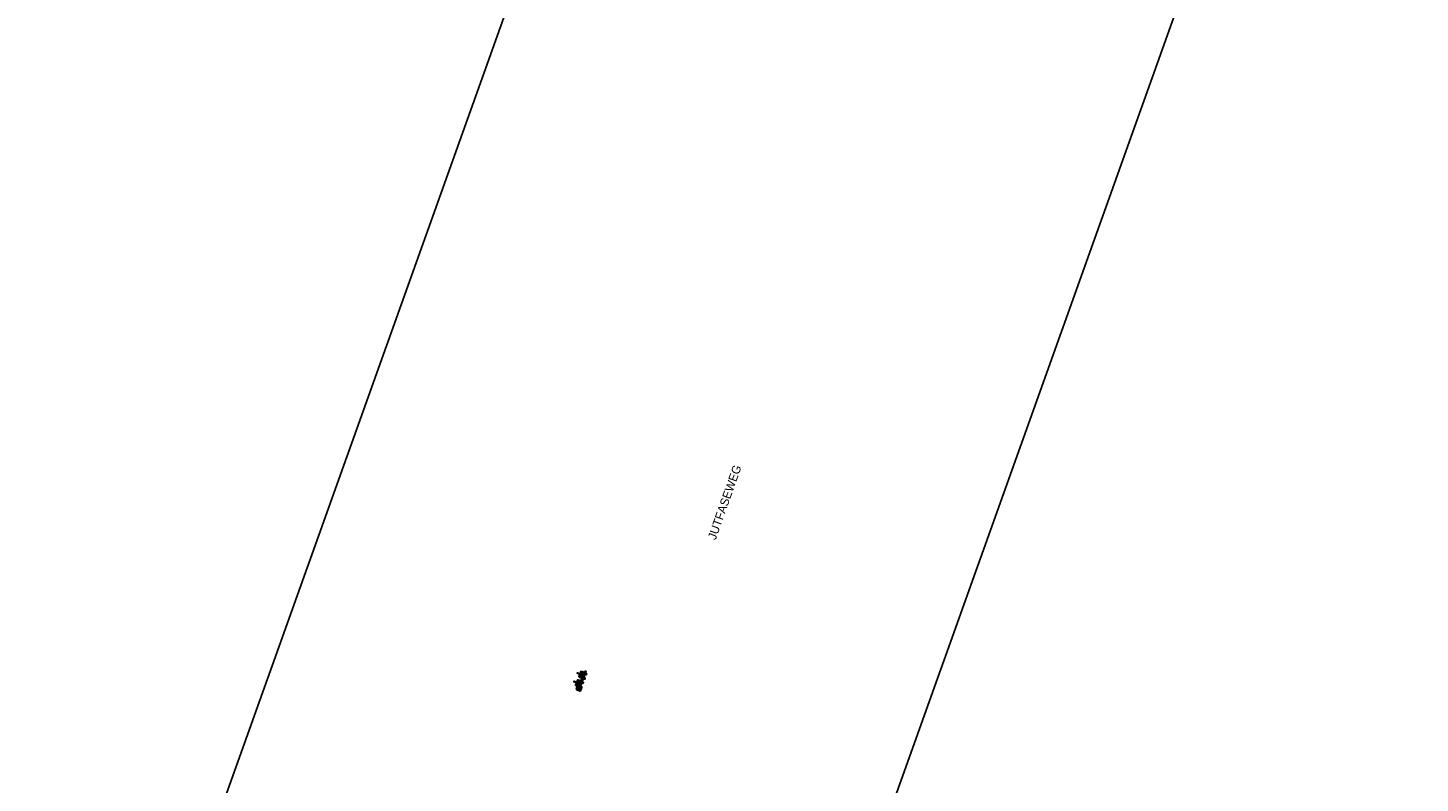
# Model space of a CAD drawing. Header units: metres. Extents: x 136326 to 138181, y 453212 to 454732.
# Tile 3 of 55: x 136326 to 136440, y 453276 to 453338. Entities that reach past the tile are written whole.
import ezdxf

# ---------------------------------------------------------------- set-up
doc = ezdxf.new("R2010")
doc.units = ezdxf.units.M
for name, color, linetype in [('-DR-alg-bladkaders viewports', 7, 'Continuous'), ('-DR-alg-txt-straatnaam', 2, 'Continuous'), ('VELOPA-FIG15', 1, 'Continuous'), ('VELOPA-FIG25', 1, 'Continuous')]:
    doc.layers.add(name, color=color, linetype=linetype)
doc.styles.add('Drong', font='txt', dxfattribs={"height": 1.8})

# ---------------------------------------------------------------- blocks, each defined once
blk = doc.blocks.new('*U100')
at = {"layer": 'VELOPA-FIG15', "color": 252, "linetype": 'Continuous', "lineweight": 0}
for p, q in [((11, 5), (11, -123)), ((1449, -124), (1449, 4)), ((1559, 0), (1559, -1)), ((77, -10), (0, -10)), ((77, -110), (0, -110)), ((827, -10), (682, -10)), ((827, -110), (682, -110)), ((1439, -10), (1432, -10)), ((1439, -110), (1432, -110)), ((1460, -5), (1559, -5)), ((1559, -115), (1460, -115)), ((1559, -2), (1559, -1)), ((1559, -5), (1559, -2)), ((1559, -5), (1559, -115)), ((1562, -5), (1559, -5)), ((1559, -115), (1562, -115)), ((1559, -115), (1559, -118)), ((1559, -118), (1559, -119)), ((1559, -119), (1559, -120)), ((1564, -5), (1562, -5)), ((1564, -115), (1562, -115)), ((1564, -5), (1564, -5)), ((1564, -115), (1564, -115)), ((1578, -34), (1578, -16)), ((1578, -104), (1578, -86))]:
    blk.add_line(p, q, dxfattribs=at)
at = {"layer": 'VELOPA-FIG15', "color": 252, "linetype": 'Continuous', "lineweight": 0, "flags": 128}
for points in [[(168, 43), (167, 42), (167, 40), (166, 39), (165, 38), (163, 37), (162, 36), (160, 36), (158, 36), (156, 35), (154, 36), (152, 36), (150, 37), (149, 38), (148, 39), (147, 40), (146, 41), (146, 42), (146, 43)], [(168, 46), (168, 46), (167, 45), (166, 44), (165, 43), (163, 43), (161, 43), (160, 43), (158, 43), (156, 44), (154, 45), (152, 46), (151, 47), (150, 48), (149, 50), (148, 51), (148, 52), (148, 54), (148, 55), (148, 55)], [(216, 46), (216, 46), (217, 45), (218, 44), (219, 43), (221, 43), (223, 43), (224, 43), (226, 43), (228, 44), (230, 45), (232, 46), (233, 47), (234, 48), (235, 50), (236, 51), (236, 52), (236, 54), (236, 55), (236, 55)], [(217, 43), (217, 42), (217, 40), (218, 39), (219, 38), (221, 37), (222, 36), (224, 36), (226, 36), (228, 35), (230, 36), (232, 36), (234, 37), (235, 38), (236, 39), (237, 40), (238, 41), (238, 42), (239, 43)], [(543, 58), (542, 57), (542, 56), (541, 54), (540, 53), (538, 52), (537, 52), (535, 51), (533, 51), (531, 51), (529, 51), (527, 51), (525, 52), (524, 53), (523, 54), (522, 55), (521, 56), (521, 57), (521, 58)], [(543, 61), (543, 61), (542, 60), (541, 59), (540, 59), (538, 58), (536, 58), (535, 58), (533, 59), (531, 59), (529, 60), (527, 61), (526, 62), (525, 64), (524, 65), (523, 66), (523, 68), (523, 69), (523, 70)], [(591, 61), (591, 61), (592, 60), (593, 59), (594, 59), (596, 58), (598, 58), (599, 58), (601, 59), (603, 59), (605, 60), (607, 61), (608, 62), (609, 64), (610, 65), (611, 66), (611, 68), (611, 69), (611, 70)], [(592, 58), (592, 57), (592, 56), (593, 54), (594, 53), (596, 52), (597, 52), (599, 51), (601, 51), (603, 51), (605, 51), (607, 51), (609, 52), (610, 53), (611, 54), (612, 55), (613, 56), (613, 57), (614, 58)], [(918, 43), (917, 42), (917, 40), (916, 39), (915, 38), (913, 37), (912, 36), (910, 36), (908, 36), (906, 35), (904, 36), (902, 36), (900, 37), (899, 38), (898, 39), (897, 40), (896, 41), (896, 42), (896, 43)], [(918, 46), (918, 46), (917, 45), (916, 44), (915, 43), (913, 43), (911, 43), (910, 43), (908, 43), (906, 44), (904, 45), (902, 46), (901, 47), (900, 48), (899, 50), (898, 51), (898, 52), (898, 54), (898, 55), (898, 55)], [(966, 46), (966, 46), (967, 45), (968, 44), (969, 43), (971, 43), (973, 43), (974, 43), (976, 43), (978, 44), (980, 45), (982, 46), (983, 47), (984, 48), (985, 50), (986, 51), (986, 52), (986, 54), (986, 55), (986, 55)], [(967, 43), (967, 42), (967, 40), (968, 39), (969, 38), (971, 37), (972, 36), (974, 36), (976, 36), (978, 35), (980, 36), (982, 36), (984, 37), (985, 38), (986, 39), (987, 40), (988, 41), (988, 42), (989, 43)], [(1293, 58), (1292, 57), (1292, 56), (1291, 54), (1290, 53), (1288, 52), (1287, 52), (1285, 51), (1283, 51), (1281, 51), (1279, 51), (1277, 51), (1275, 52), (1274, 53), (1273, 54), (1272, 55), (1271, 56), (1271, 57), (1271, 58)], [(1293, 61), (1293, 61), (1292, 60), (1291, 59), (1290, 59), (1288, 58), (1286, 58), (1285, 58), (1283, 59), (1281, 59), (1279, 60), (1277, 61), (1276, 62), (1275, 64), (1274, 65), (1273, 66), (1273, 68), (1273, 69), (1273, 70)], [(1341, 61), (1341, 61), (1342, 60), (1343, 59), (1344, 59), (1346, 58), (1348, 58), (1349, 58), (1351, 59), (1353, 59), (1355, 60), (1357, 61), (1358, 62), (1359, 64), (1360, 65), (1361, 66), (1361, 68), (1361, 69), (1361, 70)], [(1342, 58), (1342, 57), (1342, 56), (1343, 54), (1344, 53), (1346, 52), (1347, 52), (1349, 51), (1351, 51), (1353, 51), (1355, 51), (1357, 51), (1359, 52), (1360, 53), (1361, 54), (1362, 55), (1363, 56), (1363, 57), (1364, 58)], [(168, -78), (167, -79), (167, -81), (166, -82), (165, -83), (163, -84), (162, -85), (160, -85), (158, -85), (156, -86), (154, -85), (152, -85), (150, -84), (149, -83), (148, -82), (147, -81), (146, -80), (146, -79), (146, -78)], [(168, -304), (167, -306), (167, -307), (166, -308), (165, -310), (163, -311), (162, -312), (160, -312), (158, -312), (156, -313), (154, -312), (152, -312), (150, -311), (149, -310), (148, -309), (147, -308), (146, -306), (146, -305), (146, -304)], [(168, -358), (167, -360), (167, -361), (166, -363), (165, -364), (163, -365), (162, -366), (160, -366), (158, -367), (156, -367), (154, -366), (152, -366), (150, -365), (149, -364), (148, -363), (147, -362), (146, -360), (146, -359), (146, -358)], [(169, -363), (168, -364), (168, -366), (167, -367), (166, -369), (165, -370), (163, -371), (161, -372), (160, -373), (158, -373), (156, -374), (154, -373), (152, -373), (151, -373), (150, -372), (149, -371), (148, -370)], [(168, -360), (168, -361), (169, -363)], [(216, -360), (216, -361), (215, -363)], [(215, -363), (216, -364), (216, -366), (217, -367), (218, -369), (219, -370), (221, -371), (223, -372), (224, -373), (226, -373), (228, -374), (230, -373), (232, -373), (233, -373), (234, -372), (235, -371), (236, -370)], [(217, -78), (217, -79), (217, -81), (218, -82), (219, -83), (221, -84), (222, -85), (224, -85), (226, -85), (228, -86), (230, -85), (232, -85), (234, -84), (235, -83), (236, -82), (237, -81), (238, -80), (238, -79), (239, -78)], [(217, -304), (217, -306), (217, -307), (218, -308), (219, -310), (221, -311), (222, -312), (224, -312), (226, -312), (228, -313), (230, -312), (232, -312), (234, -311), (235, -310), (236, -309), (237, -308), (238, -306), (238, -305), (239, -304)], [(217, -358), (217, -360), (217, -361), (218, -363), (219, -364), (221, -365), (222, -366), (224, -366), (226, -367), (228, -367), (230, -366), (232, -366), (234, -365), (235, -364), (236, -363), (237, -362), (238, -360), (238, -359), (239, -358)], [(379, -451), (378, -451), (376, -451), (374, -451), (372, -452), (371, -452), (370, -452), (369, -453), (369, -453), (368, -454)], [(390, -454), (390, -453), (390, -453), (389, -452), (388, -452), (387, -452), (385, -451), (383, -451), (381, -451), (379, -451)], [(543, -15), (542, -16), (542, -17), (541, -19), (540, -20), (538, -20), (537, -21), (535, -22), (533, -22), (531, -22), (529, -22), (527, -21), (525, -21), (524, -20), (523, -19), (522, -18), (521, -17), (521, -16), (521, -15)], [(543, -249), (542, -250), (542, -252), (541, -253), (540, -254), (538, -255), (537, -255), (535, -256), (533, -256), (531, -256), (529, -256), (527, -256), (525, -255), (524, -254), (523, -253), (522, -252), (521, -251), (521, -250), (521, -249)], [(543, -357), (542, -358), (542, -359), (541, -361), (540, -362), (538, -363), (537, -363), (535, -364), (533, -364), (531, -364), (529, -364), (527, -364), (525, -363), (524, -362), (523, -361), (522, -360), (521, -359), (521, -357), (521, -357)], [(544, -362), (543, -363), (543, -365), (542, -366), (541, -367), (540, -369), (538, -370), (536, -371), (535, -371), (533, -372), (531, -372), (529, -372), (527, -372), (526, -371), (525, -371), (524, -370), (523, -369)], [(543, -360), (543, -361), (544, -362)], [(591, -360), (591, -361), (590, -362)], [(590, -362), (591, -363), (591, -365), (592, -366), (593, -367), (594, -369), (596, -370), (598, -371), (599, -371), (601, -372), (603, -372), (605, -372), (607, -372), (608, -371), (609, -371), (610, -370), (611, -369)], [(592, -15), (592, -16), (592, -17), (593, -19), (594, -20), (596, -20), (597, -21), (599, -22), (601, -22), (603, -22), (605, -22), (607, -21), (609, -21), (610, -20), (611, -19), (612, -18), (613, -17), (613, -16), (614, -15)], [(592, -249), (592, -250), (592, -252), (593, -253), (594, -254), (596, -255), (597, -255), (599, -256), (601, -256), (603, -256), (605, -256), (607, -256), (609, -255), (610, -254), (611, -253), (612, -252), (613, -251), (613, -250), (614, -249)], [(592, -357), (592, -358), (592, -359), (593, -361), (594, -362), (596, -363), (597, -363), (599, -364), (601, -364), (603, -364), (605, -364), (607, -364), (609, -363), (610, -362), (611, -361), (612, -360), (613, -359), (613, -357), (614, -357)], [(918, -78), (917, -79), (917, -81), (916, -82), (915, -83), (913, -84), (912, -85), (910, -85), (908, -85), (906, -86), (904, -85), (902, -85), (900, -84), (899, -83), (898, -82), (897, -81), (896, -80), (896, -79), (896, -78)], [(918, -304), (917, -306), (917, -307), (916, -308), (915, -310), (913, -311), (912, -312), (910, -312), (908, -312), (906, -313), (904, -312), (902, -312), (900, -311), (899, -310), (898, -309), (897, -308), (896, -306), (896, -305), (896, -304)], [(918, -358), (917, -360), (917, -361), (916, -363), (915, -364), (913, -365), (912, -366), (910, -366), (908, -367), (906, -367), (904, -366), (902, -366), (900, -365), (899, -364), (898, -363), (897, -362), (896, -360), (896, -359), (896, -358)], [(919, -363), (918, -364), (918, -366), (917, -367), (916, -369), (915, -370), (913, -371), (911, -372), (910, -373), (908, -373), (906, -374), (904, -373), (902, -373), (901, -373), (900, -372), (899, -371), (898, -370)], [(918, -360), (918, -361), (919, -363)], [(966, -360), (966, -361), (965, -363)], [(965, -363), (966, -364), (966, -366), (967, -367), (968, -369), (969, -370), (971, -371), (973, -372), (974, -373), (976, -373), (978, -374), (980, -373), (982, -373), (983, -373), (984, -372), (985, -371), (986, -370)], [(967, -78), (967, -79), (967, -81), (968, -82), (969, -83), (971, -84), (972, -85), (974, -85), (976, -85), (978, -86), (980, -85), (982, -85), (984, -84), (985, -83), (986, -82), (987, -81), (988, -80), (988, -79), (989, -78)], [(967, -304), (967, -306), (967, -307), (968, -308), (969, -310), (971, -311), (972, -312), (974, -312), (976, -312), (978, -313), (980, -312), (982, -312), (984, -311), (985, -310), (986, -309), (987, -308), (988, -306), (988, -305), (989, -304)], [(967, -358), (967, -360), (967, -361), (968, -363), (969, -364), (971, -365), (972, -366), (974, -366), (976, -367), (978, -367), (980, -366), (982, -366), (984, -365), (985, -364), (986, -363), (987, -362), (988, -360), (988, -359), (989, -358)], [(1129, -451), (1128, -451), (1126, -451), (1124, -451), (1122, -452), (1121, -452), (1120, -452), (1119, -453), (1119, -453), (1118, -454)], [(1140, -454), (1140, -453), (1140, -453), (1139, -452), (1138, -452), (1137, -452), (1135, -451), (1133, -451), (1131, -451), (1129, -451)], [(1293, -15), (1292, -16), (1292, -17), (1291, -19), (1290, -20), (1288, -20), (1287, -21), (1285, -22), (1283, -22), (1281, -22), (1279, -22), (1277, -21), (1275, -21), (1274, -20), (1273, -19), (1272, -18), (1271, -17), (1271, -16), (1271, -15)], [(1293, -249), (1292, -250), (1292, -252), (1291, -253), (1290, -254), (1288, -255), (1287, -255), (1285, -256), (1283, -256), (1281, -256), (1279, -256), (1277, -256), (1275, -255), (1274, -254), (1273, -253), (1272, -252), (1271, -251), (1271, -250), (1271, -249)], [(1293, -357), (1292, -358), (1292, -359), (1291, -361), (1290, -362), (1288, -363), (1287, -363), (1285, -364), (1283, -364), (1281, -364), (1279, -364), (1277, -364), (1275, -363), (1274, -362), (1273, -361), (1272, -360), (1271, -359), (1271, -357), (1271, -357)], [(1294, -362), (1293, -363), (1293, -365), (1292, -366), (1291, -367), (1290, -369), (1288, -370), (1286, -371), (1285, -371), (1283, -372), (1281, -372), (1279, -372), (1277, -372), (1276, -371), (1275, -371), (1274, -370), (1273, -369)], [(1293, -360), (1293, -361), (1294, -362)], [(1341, -360), (1341, -361), (1340, -362)], [(1340, -362), (1341, -363), (1341, -365), (1342, -366), (1343, -367), (1344, -369), (1346, -370), (1348, -371), (1349, -371), (1351, -372), (1353, -372), (1355, -372), (1357, -372), (1358, -371), (1359, -371), (1360, -370), (1361, -369)], [(1342, -15), (1342, -16), (1342, -17), (1343, -19), (1344, -20), (1346, -20), (1347, -21), (1349, -22), (1351, -22), (1353, -22), (1355, -22), (1357, -21), (1359, -21), (1360, -20), (1361, -19), (1362, -18), (1363, -17), (1363, -16), (1364, -15)], [(1342, -249), (1342, -250), (1342, -252), (1343, -253), (1344, -254), (1346, -255), (1347, -255), (1349, -256), (1351, -256), (1353, -256), (1355, -256), (1357, -256), (1359, -255), (1360, -254), (1361, -253), (1362, -252), (1363, -251), (1363, -250), (1364, -249)], [(1342, -357), (1342, -358), (1342, -359), (1343, -361), (1344, -362), (1346, -363), (1347, -363), (1349, -364), (1351, -364), (1353, -364), (1355, -364), (1357, -364), (1359, -363), (1360, -362), (1361, -361), (1362, -360), (1363, -359), (1363, -357), (1364, -357)]]:
    blk.add_lwpolyline(points, dxfattribs=at)
at = {"layer": 'VELOPA-FIG25', "color": 252, "linetype": 'Continuous', "lineweight": 30}
for p, q in [((0, 5), (0, -123)), ((11, 5), (0, 5)), ((146, 0), (0, 0)), ((21, 5), (11, 5)), ((21, 5), (21, -123)), ((146, 43), (146, -78)), ((162, 87), (148, 55)), ((168, 46), (183, 78)), ((168, -78), (168, 43)), ((217, 0), (168, 0)), ((192, 112), (192, 114)), ((192, 112), (192, 112)), ((192, 97), (192, 112)), ((192, 97), (192, 97)), ((192, 97), (192, 91)), ((201, 78), (216, 46)), ((217, 43), (217, -78)), ((236, 55), (222, 87)), ((239, -78), (239, 43)), ((521, 0), (239, 0)), ((521, 58), (521, -15)), ((537, 103), (523, 70)), ((543, 61), (558, 94)), ((543, -15), (543, 58)), ((592, 0), (543, 0)), ((567, 128), (567, 130)), ((567, 128), (567, 128)), ((567, 114), (567, 128)), ((567, 114), (567, 107)), ((567, 114), (567, 114)), ((576, 94), (591, 61)), ((592, 58), (592, -15)), ((611, 70), (597, 103)), ((614, -15), (614, 58)), ((896, 0), (614, 0)), ((896, 43), (896, -78)), ((912, 87), (898, 55)), ((918, 46), (933, 78)), ((918, -78), (918, 43)), ((967, 0), (918, 0)), ((942, 112), (942, 114)), ((942, 112), (942, 112)), ((942, 97), (942, 112)), ((942, 97), (942, 91)), ((942, 97), (942, 97)), ((951, 78), (966, 46)), ((967, 43), (967, -78)), ((986, 55), (972, 87)), ((989, -78), (989, 43)), ((1271, 0), (989, 0)), ((1271, 58), (1271, -15)), ((1287, 103), (1273, 70)), ((1293, 61), (1308, 94)), ((1293, -15), (1293, 58)), ((1342, 0), (1293, 0)), ((1317, 128), (1317, 130)), ((1317, 128), (1317, 128)), ((1317, 114), (1317, 128)), ((1317, 114), (1317, 114)), ((1317, 114), (1317, 107)), ((1326, 94), (1341, 61)), ((1342, 58), (1342, -15)), ((1361, 70), (1347, 103)), ((1354, 140), (1354, 85)), ((1358, 137), (1354, 140)), ((1654, 140), (1354, 140)), ((1357, 87), (1357, 79)), ((1652, 87), (1357, 87)), ((1358, 137), (1358, 87)), ((1651, 137), (1358, 137)), ((1364, -15), (1364, 58)), ((1439, 0), (1364, 0)), ((1434, 8), (1425, 8)), ((1439, -124), (1439, 4)), ((1439, 4), (1449, 4)), ((1449, 4), (1460, 4)), ((1460, -124), (1460, 4)), ((1559, 0), (1460, 0)), ((1584, 8), (1575, 8)), ((1651, 137), (1654, 140)), ((1651, 87), (1651, 137)), ((1652, -207), (1652, 87)), ((1654, -260), (1654, 140)), ((149, -120), (0, -120)), ((11, -123), (0, -123)), ((21, -123), (11, -123)), ((23, -12), (21, -12)), ((21, -36), (23, -36)), ((23, -82), (21, -82)), ((21, -106), (23, -106)), ((23, -12), (23, -36)), ((24, -15), (23, -15)), ((23, -34), (24, -34)), ((23, -82), (23, -106)), ((24, -85), (23, -85)), ((23, -104), (24, -104)), ((24, -15), (30, -15)), ((24, -19), (24, -15)), ((24, -24), (24, -19)), ((30, -24), (24, -24)), ((24, -29), (24, -24)), ((24, -34), (24, -29)), ((24, -34), (30, -34)), ((24, -85), (30, -85)), ((24, -89), (24, -85)), ((24, -94), (24, -89)), ((30, -94), (24, -94)), ((24, -99), (24, -94)), ((24, -104), (24, -99)), ((24, -104), (30, -104)), ((31, -15), (30, -15)), ((30, -34), (31, -34)), ((31, -85), (30, -85)), ((30, -104), (31, -104)), ((31, -15), (31, -15)), ((31, -34), (31, -34)), ((31, -85), (31, -85)), ((31, -104), (31, -104)), ((146, -5), (77, -5)), ((77, -5), (77, -115)), ((77, -115), (147, -115)), ((146, -78), (146, -111)), ((149, -119), (146, -126)), ((146, -130), (146, -304)), ((146, -304), (146, -358)), ((148, -370), (163, -398)), ((167, -111), (174, -95)), ((217, -5), (168, -5)), ((168, -74), (217, -74)), ((168, -111), (168, -78)), ((168, -79), (217, -79)), ((168, -132), (174, -116)), ((168, -304), (168, -130)), ((168, -358), (168, -304)), ((182, -388), (168, -360)), ((214, -127), (170, -127)), ((212, -122), (172, -122)), ((175, -91), (175, -81)), ((175, -112), (175, -102)), ((183, -389), (182, -388)), ((192, -400), (192, -398)), ((192, -400), (192, -400)), ((192, -417), (192, -400)), ((192, -417), (192, -417)), ((192, -423), (192, -417)), ((202, -388), (201, -389)), ((216, -360), (202, -388)), ((209, -81), (209, -91)), ((209, -102), (209, -112)), ((210, -95), (217, -111)), ((210, -116), (217, -132)), ((217, -78), (217, -111)), ((217, -130), (217, -304)), ((217, -304), (217, -358)), ((221, -398), (236, -370)), ((238, -126), (235, -119)), ((349, -122), (236, -122)), ((349, -127), (238, -127)), ((521, -5), (239, -5)), ((239, -74), (357, -74)), ((239, -111), (239, -78)), ((239, -79), (357, -79)), ((239, -304), (239, -130)), ((239, -358), (239, -304)), ((306, -19), (308, -16)), ((308, -21), (306, -19)), ((308, -16), (311, -16)), ((311, -21), (308, -21)), ((311, -16), (313, -19)), ((313, -19), (311, -21)), ((347, -56), (357, -56)), ((349, -104), (347, -104)), ((349, -79), (349, -401)), ((357, -74), (357, -56)), ((357, -74), (357, -79)), ((368, -398), (368, -454)), ((368, -454), (368, -633)), ((371, -395), (369, -397)), ((390, -397), (388, -395)), ((390, -454), (390, -398)), ((390, -454), (390, -633)), ((410, -401), (410, -60)), ((410, -115), (521, -115)), ((521, -120), (410, -120)), ((446, -103), (448, -100)), ((448, -106), (446, -103)), ((448, -100), (451, -100)), ((451, -106), (448, -106)), ((451, -100), (453, -103)), ((453, -103), (451, -106)), ((521, -15), (521, -49)), ((521, -71), (521, -249)), ((521, -249), (521, -357)), ((523, -369), (537, -401)), ((527, -59), (527, -61)), ((532, -60), (539, -60)), ((539, -60), (539, -60)), ((592, -5), (543, -5)), ((543, -49), (543, -15)), ((543, -249), (543, -71)), ((543, -115), (592, -115)), ((592, -120), (543, -120)), ((543, -357), (543, -249)), ((558, -392), (543, -360)), ((551, -71), (551, -50)), ((558, -393), (558, -392)), ((567, -407), (567, -405)), ((567, -407), (567, -407)), ((567, -421), (567, -407)), ((567, -422), (567, -421)), ((567, -428), (567, -422)), ((591, -360), (576, -392)), ((576, -392), (576, -393)), ((583, -50), (583, -71)), ((586, -19), (588, -16)), ((588, -21), (586, -19)), ((588, -16), (591, -16)), ((591, -21), (588, -21)), ((591, -16), (592, -16)), ((592, -21), (591, -21)), ((592, -15), (592, -49)), ((592, -71), (592, -249)), ((592, -249), (592, -357)), ((595, -60), (595, -60)), ((595, -60), (603, -60)), ((597, -401), (611, -369)), ((607, -61), (607, -59)), ((682, -5), (614, -5)), ((614, -49), (614, -15)), ((614, -249), (614, -71)), ((614, -115), (682, -115)), ((899, -120), (614, -120)), ((614, -357), (614, -249)), ((682, -115), (682, -5)), ((896, -5), (827, -5)), ((827, -5), (827, -115)), ((827, -115), (897, -115)), ((896, -78), (896, -111)), ((899, -119), (896, -126)), ((896, -130), (896, -304)), ((896, -304), (896, -358)), ((898, -370), (913, -398)), ((917, -111), (924, -95)), ((967, -5), (918, -5)), ((918, -74), (967, -74)), ((918, -111), (918, -78)), ((918, -79), (967, -79)), ((918, -132), (924, -116)), ((918, -304), (918, -130)), ((918, -358), (918, -304)), ((932, -388), (918, -360)), ((964, -127), (920, -127)), ((962, -122), (922, -122)), ((925, -91), (925, -81)), ((925, -112), (925, -102)), ((933, -389), (932, -388)), ((942, -400), (942, -398)), ((942, -400), (942, -400)), ((942, -417), (942, -400)), ((942, -417), (942, -417)), ((942, -423), (942, -417)), ((952, -388), (951, -389)), ((966, -360), (952, -388)), ((959, -81), (959, -91)), ((959, -102), (959, -112)), ((960, -95), (967, -111)), ((960, -116), (967, -132)), ((967, -78), (967, -111)), ((967, -130), (967, -304)), ((967, -304), (967, -358)), ((971, -398), (986, -370)), ((988, -126), (985, -119)), ((1099, -122), (986, -122)), ((1099, -127), (988, -127)), ((1271, -5), (989, -5)), ((989, -74), (1107, -74)), ((989, -111), (989, -78)), ((989, -79), (1107, -79)), ((989, -304), (989, -130)), ((989, -358), (989, -304)), ((1056, -19), (1058, -16)), ((1058, -21), (1056, -19)), ((1058, -16), (1061, -16)), ((1061, -21), (1058, -21)), ((1061, -16), (1063, -19)), ((1063, -19), (1061, -21)), ((1097, -56), (1107, -56)), ((1099, -104), (1097, -104)), ((1099, -79), (1099, -401)), ((1107, -74), (1107, -56)), ((1107, -74), (1107, -79)), ((1118, -398), (1118, -454)), ((1118, -454), (1118, -633)), ((1121, -395), (1119, -397)), ((1140, -397), (1138, -395)), ((1140, -454), (1140, -398)), ((1140, -454), (1140, -633)), ((1160, -401), (1160, -60)), ((1160, -115), (1271, -115)), ((1271, -120), (1160, -120)), ((1196, -103), (1198, -100)), ((1198, -106), (1196, -103)), ((1198, -100), (1201, -100)), ((1201, -106), (1198, -106)), ((1201, -100), (1203, -103)), ((1203, -103), (1201, -106)), ((1271, -15), (1271, -49)), ((1271, -71), (1271, -249)), ((1271, -249), (1271, -357)), ((1273, -369), (1287, -401)), ((1277, -59), (1277, -61)), ((1282, -60), (1289, -60)), ((1289, -60), (1289, -60)), ((1342, -5), (1293, -5)), ((1293, -49), (1293, -15)), ((1293, -249), (1293, -71)), ((1293, -115), (1342, -115)), ((1342, -120), (1293, -120)), ((1293, -357), (1293, -249)), ((1308, -392), (1293, -360)), ((1301, -71), (1301, -50)), ((1308, -393), (1308, -392)), ((1317, -407), (1317, -405)), ((1317, -407), (1317, -407)), ((1317, -421), (1317, -407)), ((1317, -422), (1317, -421)), ((1317, -428), (1317, -422)), ((1341, -360), (1326, -392)), ((1326, -392), (1326, -393)), ((1333, -50), (1333, -71)), ((1336, -19), (1338, -16)), ((1338, -21), (1336, -19)), ((1338, -16), (1341, -16)), ((1341, -21), (1338, -21)), ((1341, -16), (1342, -16)), ((1342, -21), (1341, -21)), ((1342, -15), (1342, -49)), ((1342, -71), (1342, -249)), ((1342, -249), (1342, -357)), ((1345, -60), (1345, -60)), ((1345, -60), (1353, -60)), ((1347, -401), (1361, -369)), ((1357, -61), (1357, -59)), ((1432, -5), (1364, -5)), ((1364, -49), (1364, -15)), ((1364, -249), (1364, -71)), ((1364, -115), (1432, -115)), ((1439, -120), (1364, -120)), ((1364, -207), (1652, -207)), ((1364, -357), (1364, -249)), ((1364, -257), (1651, -257)), ((1364, -260), (1654, -260)), ((1425, -128), (1434, -128)), ((1430, -16), (1429, -16)), ((1429, -34), (1430, -35)), ((1430, -86), (1429, -86)), ((1429, -104), (1430, -105)), ((1431, -16), (1430, -16)), ((1430, -35), (1431, -35)), ((1431, -86), (1430, -86)), ((1430, -105), (1431, -105)), ((1436, -16), (1431, -16)), ((1431, -25), (1436, -25)), ((1436, -35), (1431, -35)), ((1436, -86), (1431, -86)), ((1431, -95), (1436, -95)), ((1436, -105), (1431, -105)), ((1432, -16), (1432, -5)), ((1432, -86), (1432, -35)), ((1432, -115), (1432, -105)), ((1437, -16), (1436, -16)), ((1436, -16), (1436, -20)), ((1436, -20), (1436, -25)), ((1436, -25), (1436, -30)), ((1436, -30), (1436, -35)), ((1436, -35), (1437, -35)), ((1437, -86), (1436, -86)), ((1436, -86), (1436, -90)), ((1436, -90), (1436, -95)), ((1436, -95), (1436, -100)), ((1436, -100), (1436, -105)), ((1436, -105), (1437, -105)), ((1439, -13), (1437, -13)), ((1437, -37), (1437, -13)), ((1437, -37), (1439, -37)), ((1439, -83), (1437, -83)), ((1437, -107), (1437, -83)), ((1437, -107), (1439, -107)), ((1439, -124), (1449, -124)), ((1449, -124), (1460, -124)), ((1559, -1), (1460, -1)), ((1559, -2), (1460, -2)), ((1559, -118), (1460, -118)), ((1460, -119), (1559, -119)), ((1559, -120), (1460, -120)), ((1562, -115), (1562, -5)), ((1564, -115), (1564, -5)), ((1564, -5), (1564, -115)), ((1567, -13), (1564, -13)), ((1564, -37), (1567, -37)), ((1567, -83), (1564, -83)), ((1564, -107), (1567, -107)), ((1567, -13), (1567, -37)), ((1567, -16), (1567, -16)), ((1568, -16), (1567, -16)), ((1567, -19), (1567, -19)), ((1567, -31), (1567, -31)), ((1567, -34), (1567, -35)), ((1568, -35), (1567, -35)), ((1567, -83), (1567, -107)), ((1567, -86), (1567, -86)), ((1568, -86), (1567, -86)), ((1567, -89), (1567, -89)), ((1567, -101), (1567, -101)), ((1567, -104), (1567, -105)), ((1568, -105), (1567, -105)), ((1576, -16), (1568, -16)), ((1576, -25), (1568, -25)), ((1576, -35), (1568, -35)), ((1576, -86), (1568, -86)), ((1576, -95), (1568, -95)), ((1576, -105), (1568, -105)), ((1575, -8), (1584, -8)), ((1584, -112), (1575, -112)), ((1575, -128), (1584, -128)), ((1576, -16), (1577, -16)), ((1576, -35), (1577, -35)), ((1576, -86), (1577, -86)), ((1576, -105), (1577, -105)), ((1577, -16), (1577, -16)), ((1578, -16), (1577, -16)), ((1577, -35), (1577, -34)), ((1577, -34), (1578, -34)), ((1577, -86), (1577, -86)), ((1578, -86), (1577, -86)), ((1577, -105), (1577, -104)), ((1577, -104), (1578, -104)), ((1579, -33), (1579, -17)), ((1586, -19), (1579, -19)), ((1579, -31), (1586, -31)), ((1579, -103), (1579, -87)), ((1586, -89), (1579, -89)), ((1579, -101), (1586, -101)), ((1587, -20), (1586, -19)), ((1586, -31), (1586, -19)), ((1586, -31), (1587, -30)), ((1587, -90), (1586, -89)), ((1586, -101), (1586, -89)), ((1586, -101), (1587, -100)), ((1587, -30), (1587, -20)), ((1587, -100), (1587, -90)), ((1651, -257), (1651, -207)), ((1651, -257), (1654, -260))]:
    blk.add_line(p, q, dxfattribs=at)
at = {"layer": 'VELOPA-FIG25', "color": 252, "linetype": 'Continuous', "lineweight": 30, "flags": 128}
for points in [[(192, 114), (189, 113), (186, 112), (184, 112), (182, 111), (181, 110), (179, 109), (177, 107), (176, 106), (175, 105), (174, 104), (173, 103), (171, 101), (168, 98), (166, 96), (165, 93), (163, 90), (162, 86)], [(162, 86), (162, 85), (162, 84), (163, 82), (164, 81), (165, 79), (167, 78), (169, 77), (170, 76), (173, 75), (175, 75), (176, 75), (178, 75), (180, 76), (181, 76), (182, 78), (183, 78)], [(178, 87), (178, 87), (178, 87), (179, 87), (179, 88), (180, 89), (181, 89), (183, 90), (184, 90), (186, 91), (189, 91), (192, 91)], [(181, 89), (182, 89), (182, 88), (182, 87), (183, 86), (182, 85), (182, 85), (182, 85), (181, 86), (181, 86), (180, 87), (180, 88), (180, 89)], [(222, 86), (221, 90), (219, 93), (218, 96), (216, 98), (213, 101), (211, 103), (210, 104), (209, 105), (208, 106), (207, 107), (205, 109), (203, 110), (202, 111), (200, 112), (198, 112), (195, 113), (192, 114)], [(192, 91), (195, 91), (197, 91), (199, 90), (200, 90), (203, 89), (205, 88), (205, 88), (206, 87), (206, 87), (206, 87)], [(201, 86), (202, 85), (202, 85), (202, 85), (203, 85), (203, 86), (204, 87), (204, 88), (204, 88)], [(222, 86), (222, 85), (222, 84), (221, 82), (220, 81), (219, 79), (217, 78), (215, 77), (214, 76), (212, 75), (209, 75), (208, 75), (206, 75), (204, 76), (203, 76), (202, 78), (201, 78)], [(567, 130), (564, 129), (561, 129), (558, 128), (557, 127), (556, 126), (555, 126), (554, 125), (553, 124), (551, 122), (550, 122), (550, 121), (548, 120), (547, 118), (545, 116), (543, 114), (541, 112), (540, 109), (538, 106), (537, 102)], [(537, 102), (537, 101), (537, 100), (538, 98), (539, 97), (540, 96), (542, 94), (544, 93), (545, 92), (548, 92), (550, 91), (551, 91), (553, 91), (555, 92), (556, 93), (557, 94), (558, 94)], [(556, 106), (557, 105), (557, 104), (557, 103), (558, 102), (557, 102), (557, 101), (557, 101), (556, 102), (556, 103), (555, 104), (555, 105), (555, 105)], [(597, 102), (596, 106), (594, 109), (593, 112), (591, 114), (589, 117), (587, 118), (586, 120), (585, 120), (584, 121), (584, 122), (583, 122), (581, 124), (580, 125), (579, 126), (578, 126), (577, 127), (575, 128), (573, 129), (570, 129), (567, 130)], [(567, 107), (570, 108), (572, 107), (574, 107), (575, 107), (578, 106), (579, 105), (580, 104), (581, 104), (581, 104), (581, 104)], [(576, 102), (577, 102), (577, 101), (577, 101), (578, 102), (578, 103), (579, 104), (579, 105), (579, 105)], [(597, 102), (597, 101), (597, 100), (596, 98), (595, 97), (594, 96), (592, 94), (590, 93), (589, 92), (587, 92), (584, 91), (583, 91), (581, 91), (579, 92), (578, 93), (577, 94), (576, 94)], [(942, 114), (939, 113), (936, 112), (934, 112), (932, 111), (931, 110), (929, 109), (927, 107), (926, 106), (925, 105), (924, 104), (923, 103), (921, 101), (918, 98), (916, 96), (915, 93), (913, 90), (912, 86)], [(912, 86), (912, 85), (912, 84), (913, 82), (914, 81), (915, 79), (917, 78), (919, 77), (920, 76), (923, 75), (925, 75), (926, 75), (928, 75), (930, 76), (931, 76), (932, 78), (933, 78)], [(928, 87), (928, 87), (928, 87), (929, 87), (929, 88), (930, 89), (931, 89), (933, 90), (934, 90), (936, 91), (939, 91), (942, 91)], [(931, 89), (932, 89), (932, 88), (932, 87), (933, 86), (932, 85), (932, 85), (932, 85), (931, 86), (931, 86), (930, 87), (930, 88), (930, 89)], [(972, 86), (971, 90), (969, 93), (968, 96), (966, 98), (963, 101), (961, 103), (960, 104), (959, 105), (958, 106), (957, 107), (955, 109), (953, 110), (952, 111), (950, 112), (948, 112), (945, 113), (942, 114)], [(942, 91), (945, 91), (947, 91), (949, 90), (950, 90), (953, 89), (955, 88), (955, 88), (956, 87), (956, 87), (956, 87)], [(951, 86), (952, 85), (952, 85), (952, 85), (953, 85), (953, 86), (954, 87), (954, 88), (954, 88)], [(972, 86), (972, 85), (972, 84), (971, 82), (970, 81), (969, 79), (967, 78), (965, 77), (964, 76), (962, 75), (959, 75), (958, 75), (956, 75), (954, 76), (953, 76), (952, 78), (951, 78)], [(1317, 130), (1314, 129), (1311, 129), (1308, 128), (1307, 127), (1306, 126), (1305, 126), (1304, 125), (1303, 124), (1301, 122), (1300, 122), (1300, 121), (1298, 120), (1297, 118), (1295, 116), (1293, 114), (1291, 112), (1290, 109), (1288, 106), (1287, 102)], [(1287, 102), (1287, 101), (1287, 100), (1288, 98), (1289, 97), (1290, 96), (1292, 94), (1294, 93), (1295, 92), (1298, 92), (1300, 91), (1301, 91), (1303, 91), (1305, 92), (1306, 93), (1307, 94), (1308, 94)], [(1306, 106), (1307, 105), (1307, 104), (1307, 103), (1308, 102), (1307, 102), (1307, 101), (1307, 101), (1306, 102), (1306, 103), (1305, 104), (1305, 105), (1305, 105)], [(1347, 102), (1346, 106), (1344, 109), (1343, 112), (1341, 114), (1339, 117), (1337, 118), (1336, 120), (1335, 120), (1334, 121), (1334, 122), (1333, 122), (1331, 124), (1330, 125), (1329, 126), (1328, 126), (1327, 127), (1325, 128), (1323, 129), (1320, 129), (1317, 130)], [(1317, 107), (1320, 108), (1322, 107), (1324, 107), (1325, 107), (1328, 106), (1329, 105), (1330, 104), (1331, 104), (1331, 104), (1331, 104)], [(1326, 102), (1327, 102), (1327, 101), (1327, 101), (1328, 102), (1328, 103), (1329, 104), (1329, 105), (1329, 105)], [(1347, 102), (1347, 101), (1347, 100), (1346, 98), (1345, 97), (1344, 96), (1342, 94), (1340, 93), (1339, 92), (1337, 92), (1334, 91), (1333, 91), (1331, 91), (1329, 92), (1328, 93), (1327, 94), (1326, 94)], [(1425, 8), (1424, 6), (1423, 5), (1421, 2), (1420, 0)], [(1439, 0), (1438, 2), (1437, 3), (1435, 6), (1434, 8)], [(1575, 8), (1574, 6), (1573, 5), (1571, 2), (1570, 0)], [(1570, 0), (1571, -2), (1572, -3), (1574, -6), (1575, -8)], [(1589, 0), (1588, 2), (1587, 3), (1585, 6), (1584, 8)], [(1584, -8), (1585, -6), (1586, -5), (1588, -2), (1589, 0)], [(149, -120), (148, -119), (148, -118)], [(163, -398), (163, -399), (164, -400), (165, -401), (167, -401), (169, -402), (170, -402), (173, -402), (175, -401), (176, -400), (178, -399), (180, -398), (181, -396), (182, -394), (183, -393), (183, -391)], [(163, -398), (163, -400), (165, -403), (166, -405), (167, -407), (168, -408), (170, -409), (171, -411), (173, -413), (174, -414), (176, -416), (177, -417), (178, -418), (179, -418), (180, -419), (182, -420), (184, -421), (186, -422), (189, -423), (192, -423)], [(174, -97), (175, -99), (175, -102)], [(175, -81), (175, -81), (175, -79)], [(181, -400), (181, -400), (181, -401), (180, -402), (180, -402), (180, -402), (180, -401), (180, -401)], [(183, -391), (183, -389), (182, -388)], [(192, -423), (195, -423), (197, -422), (200, -421), (201, -420), (203, -419), (205, -419), (206, -418), (208, -416), (210, -414), (211, -413), (212, -412), (213, -411), (214, -410), (216, -408), (218, -405), (219, -403), (221, -400), (221, -398)], [(201, -391), (201, -389), (202, -388)], [(221, -398), (221, -399), (220, -400), (219, -401), (217, -401), (215, -402), (214, -402), (212, -402), (209, -401), (208, -400), (206, -399), (204, -398), (203, -396), (202, -394), (201, -393), (201, -391)], [(209, -81), (209, -81), (209, -79)], [(210, -97), (209, -99), (209, -102)], [(379, -395), (378, -395), (376, -396), (374, -396), (372, -396), (371, -396), (370, -397), (369, -397), (369, -398), (368, -398)], [(371, -395), (371, -395), (372, -395), (373, -394), (375, -394), (376, -394), (378, -394), (379, -394)], [(379, -394), (381, -394), (383, -394), (384, -394), (386, -394), (387, -395), (388, -395), (388, -395)], [(390, -398), (390, -398), (390, -397), (389, -397), (388, -396), (387, -396), (385, -396), (383, -396), (381, -395), (379, -395)], [(537, -401), (538, -402), (539, -403), (540, -404), (542, -404), (544, -405), (545, -405), (548, -404), (550, -404), (551, -403), (553, -402), (555, -400), (556, -399), (557, -397), (558, -396), (558, -394)], [(537, -401), (538, -404), (540, -407), (541, -409), (542, -411), (545, -415), (547, -416), (548, -418), (549, -418), (550, -419), (550, -419), (551, -420), (553, -422), (554, -423), (555, -424), (556, -424), (557, -425), (559, -426), (561, -427), (564, -427), (567, -428)], [(557, -403), (557, -403), (556, -404), (556, -405), (555, -406), (555, -406), (555, -406)], [(558, -394), (558, -393), (558, -392)], [(567, -428), (570, -427), (573, -427), (576, -426), (577, -425), (578, -424), (579, -424), (580, -423), (581, -422), (583, -420), (584, -419), (584, -419), (585, -418), (586, -418), (587, -416), (589, -415), (592, -411), (593, -409), (594, -407), (596, -404), (597, -401)], [(576, -394), (576, -393), (576, -392)], [(576, -393), (576, -395), (576, -397), (576, -399), (576, -401), (577, -404), (578, -404), (578, -405), (579, -405), (579, -405)], [(597, -401), (596, -402), (595, -403), (594, -404), (592, -404), (590, -405), (589, -405), (587, -404), (584, -404), (583, -403), (581, -402), (579, -400), (578, -399), (577, -397), (576, -396), (576, -394)], [(899, -120), (898, -119), (898, -118)], [(913, -398), (913, -399), (914, -400), (915, -401), (917, -401), (919, -402), (920, -402), (923, -402), (925, -401), (926, -400), (928, -399), (930, -398), (931, -396), (932, -394), (933, -393), (933, -391)], [(913, -398), (913, -400), (915, -403), (916, -405), (917, -407), (918, -408), (920, -409), (921, -411), (923, -413), (924, -414), (926, -416), (927, -417), (928, -418), (929, -418), (930, -419), (932, -420), (934, -421), (936, -422), (939, -423), (942, -423)], [(924, -97), (925, -99), (925, -102)], [(925, -81), (925, -81), (925, -79)], [(931, -400), (931, -400), (931, -401), (930, -402), (930, -402), (930, -402), (930, -401), (930, -401)], [(933, -391), (933, -389), (932, -388)], [(942, -423), (945, -423), (947, -422), (950, -421), (951, -420), (953, -419), (955, -419), (956, -418), (958, -416), (960, -414), (961, -413), (962, -412), (963, -411), (964, -410), (966, -408), (968, -405), (969, -403), (971, -400), (971, -398)], [(951, -391), (951, -389), (952, -388)], [(971, -398), (971, -399), (970, -400), (969, -401), (967, -401), (965, -402), (964, -402), (962, -402), (959, -401), (958, -400), (956, -399), (954, -398), (953, -396), (952, -394), (951, -393), (951, -391)], [(959, -81), (959, -81), (959, -79)], [(960, -97), (959, -99), (959, -102)], [(1129, -395), (1128, -395), (1126, -396), (1124, -396), (1122, -396), (1121, -396), (1120, -397), (1119, -397), (1119, -398), (1118, -398)], [(1121, -395), (1121, -395), (1122, -395), (1123, -394), (1125, -394), (1126, -394), (1128, -394), (1129, -394)], [(1129, -394), (1131, -394), (1133, -394), (1134, -394), (1136, -394), (1137, -395), (1138, -395), (1138, -395)], [(1140, -398), (1140, -398), (1140, -397), (1139, -397), (1138, -396), (1137, -396), (1135, -396), (1133, -396), (1131, -395), (1129, -395)], [(1204, -95), (1203, -94), (1201, -94), (1199, -94), (1197, -94), (1195, -94), (1194, -95), (1192, -97), (1191, -98), (1190, -100), (1190, -102), (1189, -103), (1190, -105), (1190, -106), (1190, -105), (1189, -103), (1190, -102), (1190, -100), (1191, -98), (1192, -97), (1194, -95), (1195, -94), (1197, -94), (1199, -94), (1201, -94), (1203, -94), (1204, -95), (1206, -96), (1207, -97), (1208, -99), (1209, -101), (1209, -103), (1209, -104), (1209, -106)], [(1287, -401), (1288, -402), (1289, -403), (1290, -404), (1292, -404), (1294, -405), (1295, -405), (1298, -404), (1300, -404), (1301, -403), (1303, -402), (1305, -400), (1306, -399), (1307, -397), (1308, -396), (1308, -394)], [(1287, -401), (1288, -404), (1290, -407), (1291, -409), (1292, -411), (1295, -415), (1297, -416), (1298, -418), (1299, -418), (1300, -419), (1300, -419), (1301, -420), (1303, -422), (1304, -423), (1305, -424), (1306, -424), (1307, -425), (1309, -426), (1311, -427), (1314, -427), (1317, -428)], [(1307, -403), (1307, -403), (1306, -404), (1306, -405), (1305, -406), (1305, -406), (1305, -406)], [(1308, -394), (1308, -393), (1308, -392)], [(1317, -428), (1320, -427), (1323, -427), (1326, -426), (1327, -425), (1328, -424), (1329, -424), (1330, -423), (1331, -422), (1333, -420), (1334, -419), (1334, -419), (1335, -418), (1336, -418), (1337, -416), (1339, -415), (1342, -411), (1343, -409), (1344, -407), (1346, -404), (1347, -401)], [(1326, -394), (1326, -393), (1326, -392)], [(1326, -393), (1326, -395), (1326, -397), (1326, -399), (1326, -401), (1327, -404), (1328, -404), (1328, -405), (1329, -405), (1329, -405)], [(1347, -401), (1346, -402), (1345, -403), (1344, -404), (1342, -404), (1340, -405), (1339, -405), (1337, -404), (1334, -404), (1333, -403), (1331, -402), (1329, -400), (1328, -399), (1327, -397), (1326, -396), (1326, -394)], [(1420, -120), (1421, -122), (1422, -123), (1424, -126), (1425, -128)], [(1434, -128), (1435, -126), (1436, -125), (1438, -122), (1439, -120)], [(1568, -16), (1567, -19), (1567, -19)], [(1567, -31), (1567, -31), (1568, -35)], [(1568, -86), (1567, -89), (1567, -89)], [(1567, -101), (1567, -101), (1568, -105)], [(1575, -112), (1574, -114), (1573, -115), (1571, -118), (1570, -120)], [(1570, -120), (1571, -122), (1572, -123), (1574, -126), (1575, -128)], [(1577, -19), (1577, -19), (1576, -16)], [(1576, -35), (1577, -31), (1577, -31)], [(1577, -89), (1577, -89), (1576, -86)], [(1576, -105), (1577, -101), (1577, -101)], [(1589, -120), (1588, -118), (1587, -117), (1585, -114), (1584, -112)], [(1584, -128), (1585, -126), (1586, -125), (1588, -122), (1589, -120)]]:
    blk.add_lwpolyline(points, dxfattribs=at)
at = {"layer": 'VELOPA-FIG25', "color": 252, "linetype": 'Continuous', "lineweight": 30}
for centre, radius in [((1579, 0), 10), ((1579, 0), 7.99), ((309, -19), 13), ((309, -19), 10), ((449, -102), 13), ((1059, -19), 13), ((1059, -19), 10), ((1199, -102), 13), ((1579, -120), 10), ((1579, -120), 7.99)]:
    blk.add_circle(centre, radius, dxfattribs=at)
for centre, radius, start, end in [((175, 43), 29.6, 155.78738, 179.89205), ((175, 43), 7.55, 155.16885, 179.64911), ((171, 83), 12.2, 337.86218, 31.55393), ((211, 83), 10.6, 146.38872, 204.84039), ((208, 85), 6.81, 146.88024, 175.24589), ((209, 43), 7.74, 0.65939, 24.52265), ((209, 43), 29.7, 0.15086, 24.16985), ((551, 58), 30.4, 156.28881, 179.90275), ((551, 58), 8.35, 155.77604, 179.71202), ((564, 89), 18.5, 82.10977, 127.37626), ((546, 99), 12.3, 338.4965, 33.85947), ((586, 99), 10.6, 147.19441, 204.33803), ((584, 101), 7.59, 145.26362, 174.22726), ((583, 58), 8.54, 0.54842, 23.96351), ((583, 58), 30.5, 0.13652, 23.67138), ((925, 43), 29.6, 155.78713, 179.89176), ((925, 43), 7.55, 155.16894, 179.64903), ((921, 83), 12.2, 337.86131, 31.55449), ((961, 83), 10.6, 146.38879, 204.84016), ((958, 85), 6.81, 146.88011, 175.24554), ((959, 43), 7.74, 0.6599, 24.52214), ((959, 43), 29.7, 0.15033, 24.17024), ((1301, 58), 30.4, 156.28778, 179.90324), ((1301, 58), 8.35, 155.77666, 179.71333), ((1314, 89), 18.5, 82.11075, 127.37541), ((1296, 99), 12.3, 338.49922, 33.85675), ((1336, 99), 10.6, 147.19393, 204.33851), ((1334, 101), 7.59, 145.25895, 174.23193), ((1333, 58), 8.53, 0.54381, 23.96619), ((1333, 58), 30.5, 0.13532, 23.67366), ((1429, 0), 10, 0, 180), ((1429, 0), 7.99, 0, 180), ((1559, -5), 5, 0, 90), ((22, -19), 8.65, 326.70917, 33.29083), ((22, -19), 8.65, 326.70919, 33.29081), ((22, -29), 8.65, 326.70918, 33.29082), ((22, -29), 8.65, 326.70917, 33.29083), ((22, -89), 8.65, 326.70917, 33.29083), ((22, -89), 8.65, 326.70918, 33.29082), ((22, -99), 8.65, 326.70919, 33.29081), ((22, -99), 8.65, 326.70917, 33.29083), ((157, -111), 11, 180, 0), ((156, -130), 10.8, 117.27186, 179.83268), ((171, -358), 25.8, 180.23531, 207.08752), ((157, -130), 10.8, 0.2842, 62.6114), ((148, 2523), 2586, 270.4234, 271.50906), ((164, -91), 10.8, 336.64663, 73.22443), ((171, -358), 3.97, 181.99538, 208.12399), ((165, -112), 10.6, 336.4237, 53.92383), ((169, -103), 10, 344.53399, 60), ((169, -102), 13, 308.52107, 64.20937), ((148, 2472), 2585, 270.59237, 271.33415), ((174, -393), 9.75, 321.08035, 23.26628), ((189, -376), 22.6, 253.70864, 277.39932), ((195, -375), 23.4, 262.94415, 285.56909), ((213, -394), 12.2, 160.56173, 222.19831), ((220, -91), 10.8, 106.77546, 203.35348), ((219, -112), 10.6, 126.07602, 203.57645), ((213, -358), 3.91, 331.68221, 358.19842), ((228, -111), 11, 180, 0), ((227, -130), 10.8, 117.38843, 179.71598), ((228, -130), 10.8, 0.16777, 62.72782), ((213, -358), 25.7, 332.8594, 359.81764), ((156, 2265), 2378, 271.98149, 274.61272), ((156, 2314), 2378, 271.98151, 274.61273), ((379, -60), 30.5, 351.31164, 171.53221), ((-2304, -953), 2710, 9.54982, 11.74135), ((364, 170), 572, 268.51092, 270.42895), ((380, -60), 30.1, 359.76843, 171.8778), ((379, -633), 11, 179.08535, 0.91465), ((3117, -963), 2765, 168.28036, 170.4286), ((396, 87), 488, 269.40877, 271.65636), ((449, -103), 10, 60, 195.46601), ((449, -103), 10, 344.53399, 60), ((532, -49), 11, 180, 0), ((532, -71), 11, 0, 180), ((550, -357), 29.9, 180.14654, 204.0079), ((539, -49), 11, 269.90379, 72.13853), ((539, -71), 11, 287.52408, 90.02738), ((539, -50), 12, 0, 73.78451), ((539, -71), 12, 286.21549, 0), ((550, -357), 8, 180.62365, 204.33725), ((564, -386), 19.1, 245.41923, 277.98258), ((548, -397), 10.2, 326.00648, 22.36864), ((569, -385), 20.6, 263.2008, 292.84844), ((589, -19), 13, 81.14562, 278.85438), ((589, -19), 10, 78.45714, 281.54286), ((595, -50), 12, 106.20546, 180), ((595, -71), 12, 180, 253.79454), ((595, -49), 11, 107.86147, 270.09621), ((595, -71), 11, 89.97262, 252.47592), ((584, -357), 7.81, 335.37009, 359.66901), ((603, -49), 11, 180, 0), ((603, -71), 11, 0, 180), ((584, -357), 29.8, 335.94953, 359.89657), ((907, -111), 11, 180, 0), ((906, -130), 10.8, 117.27252, 179.83175), ((921, -358), 25.8, 180.23589, 207.08734), ((907, -130), 10.8, 0.27968, 62.61604), ((898, 2523), 2586, 270.4234, 271.50906), ((914, -91), 10.8, 336.64696, 73.22429), ((921, -358), 3.97, 181.99584, 208.12445), ((915, -112), 10.6, 336.42359, 53.92382), ((919, -103), 10, 344.53399, 60), ((919, -102), 13, 308.52107, 64.20937), ((898, 2472), 2585, 270.59237, 271.33416), ((924, -393), 9.75, 321.08066, 23.26597), ((939, -376), 22.6, 253.70861, 277.39935), ((945, -375), 23.4, 262.94409, 285.56916), ((963, -394), 12.2, 160.56164, 222.19827), ((970, -91), 10.8, 106.77571, 203.35304), ((969, -112), 10.6, 126.07618, 203.57641), ((963, -358), 3.91, 331.67955, 358.20015), ((978, -111), 11, 180, 0), ((977, -130), 10.8, 117.39301, 179.71179), ((978, -130), 10.8, 0.16647, 62.72873), ((963, -358), 25.7, 332.85931, 359.81801), ((906, 2265), 2378, 271.98149, 274.61272), ((906, 2314), 2378, 271.98151, 274.61272), ((1129, -60), 30.5, 351.31164, 171.53221), ((-1554, -953), 2710, 9.54968, 11.74147), ((1114, 170), 572, 268.51093, 270.42893), ((1130, -60), 30.1, 359.76848, 171.87776), ((1129, -633), 11, 179.08553, 0.91447), ((3867, -963), 2765, 168.2804, 170.42856), ((1146, 87), 488, 269.40876, 271.65637), ((1199, -103), 10, 344.53399, 60), ((1282, -49), 11, 180, 0), ((1282, -71), 11, 0, 180), ((1300, -357), 30, 180.14771, 204.00619), ((1289, -49), 11, 269.90367, 72.13803), ((1289, -71), 11, 287.52464, 90.02713), ((1289, -50), 12, 0, 73.78451), ((1289, -71), 12, 286.21549, 0), ((1300, -357), 7.99, 180.61736, 204.34152), ((1314, -386), 19.1, 245.43271, 277.96901), ((1298, -397), 10.2, 326.00856, 22.36655), ((1319, -385), 20.6, 263.20141, 292.84765), ((1339, -19), 13, 81.14562, 278.85438), ((1339, -19), 10, 78.45714, 281.54286), ((1345, -50), 12, 106.20546, 180), ((1345, -71), 12, 180, 253.79454), ((1345, -49), 11, 107.86197, 270.09633), ((1345, -71), 11, 89.97254, 252.47569), ((1334, -357), 7.81, 335.36897, 359.67215), ((1353, -49), 11, 180, 0), ((1353, -71), 11, 0, 180), ((1334, -357), 29.8, 335.95202, 359.89408), ((1429, -120), 10, 180, 270), ((1429, -120), 7.99, 180, 0), ((1429, -120), 10, 270, 0), ((1438, -20), 8.65, 146.70919, 213.29081), ((1438, -20), 8.65, 146.70917, 213.29083), ((1438, -30), 8.65, 146.70917, 213.29083), ((1438, -30), 8.65, 146.70918, 213.29082), ((1438, -90), 8.65, 146.70918, 213.29082), ((1438, -90), 8.65, 146.70917, 213.29083), ((1438, -100), 8.65, 146.70917, 213.29083), ((1438, -100), 8.65, 146.70919, 213.29081), ((1559, -5), 4.33, 0, 90), ((1559, -5), 3, 0, 90), ((1559, -115), 4.33, 270, 0), ((1559, -115), 3, 270, 0), ((1559, -115), 5, 270, 0), ((1583, -20), 15.9, 162.623, 197.377), ((1583, -30), 15.9, 162.623, 197.377), ((1583, -90), 15.9, 162.623, 197.377), ((1583, -100), 15.9, 162.623, 197.377), ((1561, -20), 15.9, 342.623, 17.377), ((1561, -30), 15.9, 342.623, 17.377), ((1561, -90), 15.9, 342.623, 17.377), ((1561, -100), 15.9, 342.623, 17.377), ((1578, -17), 1, 0, 90), ((1578, -33), 1, 270, 0), ((1578, -87), 1, 0, 90), ((1578, -103), 1, 270, 0)]:
    blk.add_arc(centre, radius, start, end, dxfattribs=at)

msp = doc.modelspace()

# ---------------------------------------------------------------- linework, layer by layer
at = {"layer": '-DR-alg-bladkaders viewports'}
msp.add_lwpolyline([(136439.88, 453395.35), (136374.43, 453212.21), (136325.76, 453229.61), (136391.2, 453412.75)], close=True, dxfattribs=at)

# ---------------------------------------------------------------- block references
at = {"xscale": 0.001, "yscale": 0.001, "zscale": 0.001, "rotation": 249.0877887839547}
msp.add_blockref('*U100', (136371.52, 453285.17), dxfattribs=at)

# ---------------------------------------------------------------- texts
at = {"layer": '-DR-alg-txt-straatnaam', "style": 'Drong'}
msp.add_text('JUTFASEWEG', height=0.7, rotation=70.5499, dxfattribs=at).set_placement((136382.13, 453295.92))

doc.saveas('drawing.dxf')
